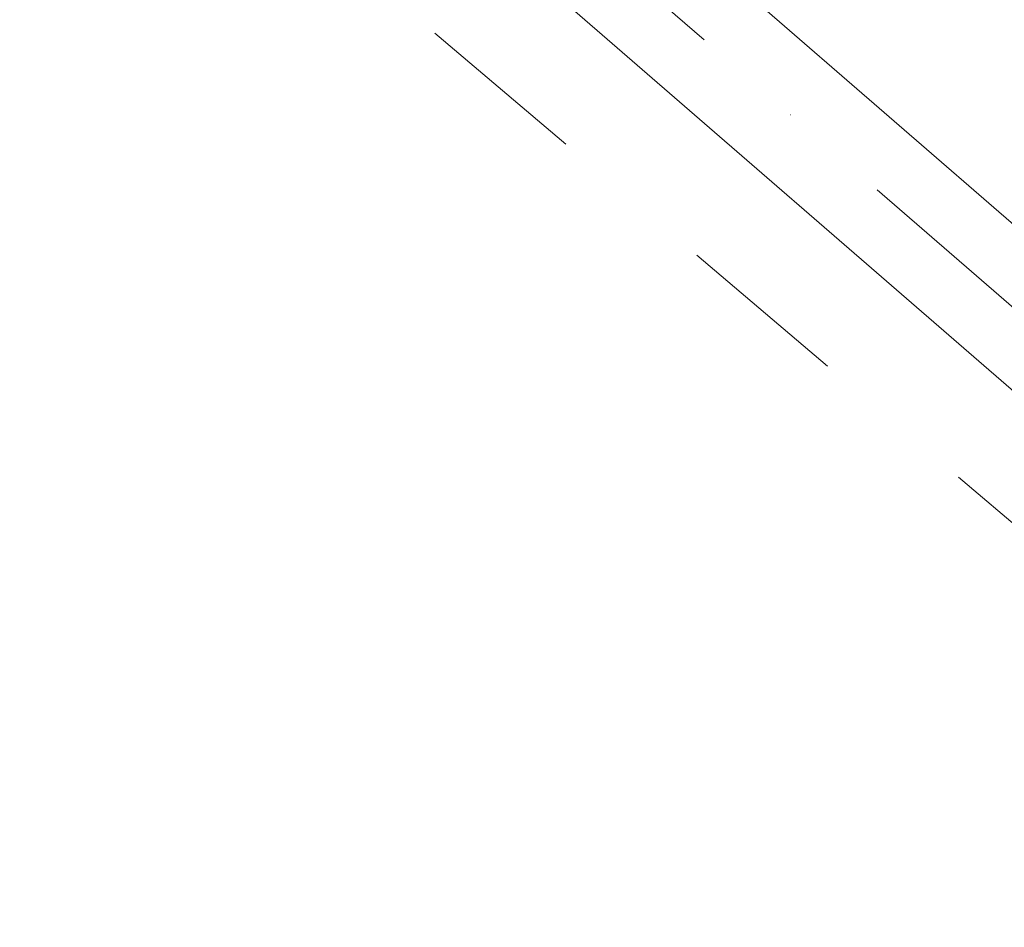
# Model space of a CAD drawing. Header units: millimetres. Extents: x -121 to 34184, y -147 to 33428.
# Tile 75 of 107: x 14814 to 15674, y 20041 to 20835. Entities that reach past the tile are written whole.
import ezdxf

# ---------------------------------------------------------------- set-up
doc = ezdxf.new("R2010")
doc.units = ezdxf.units.MM
doc.linetypes.add('ADSK_Осевая', pattern=[700, 500, -100, 0, -100])
doc.linetypes.add('ADSK_Скрыто', pattern=[300, 150, -150])
for name, color, linetype, lineweight in [('G-____-____-SYMB', 111, 'ADSK_Скрыто', 20), ('P-PIPE-____-CNTR', 3, 'ADSK_Осевая', 20), ('P-PIPE-____-OTLN', 3, 'Continuous', 20)]:
    doc.layers.add(name, color=color, linetype=linetype, lineweight=lineweight)

msp = doc.modelspace()

# ---------------------------------------------------------------- linework, layer by layer
at = {"layer": 'G-____-____-SYMB'}
msp.add_line((13346.21, 22375.37), (19234.06, 17380.88), dxfattribs=at)
at = {"layer": 'P-PIPE-____-CNTR', "color": 9}
msp.add_line((18585.54, 18065.34), (15212.62, 20989.63), dxfattribs=at)
msp.add_line((18585.54, 18065.34), (15212.62, 20989.63), dxfattribs=at)
at = {"layer": 'P-PIPE-____-OTLN', "color": 22}
for p, q in [((18621.57, 18106.9), (15248.65, 21031.19)), ((15176.59, 20948.07), (18549.51, 18023.79))]:
    msp.add_line(p, q, dxfattribs=at)

doc.saveas('drawing.dxf')
